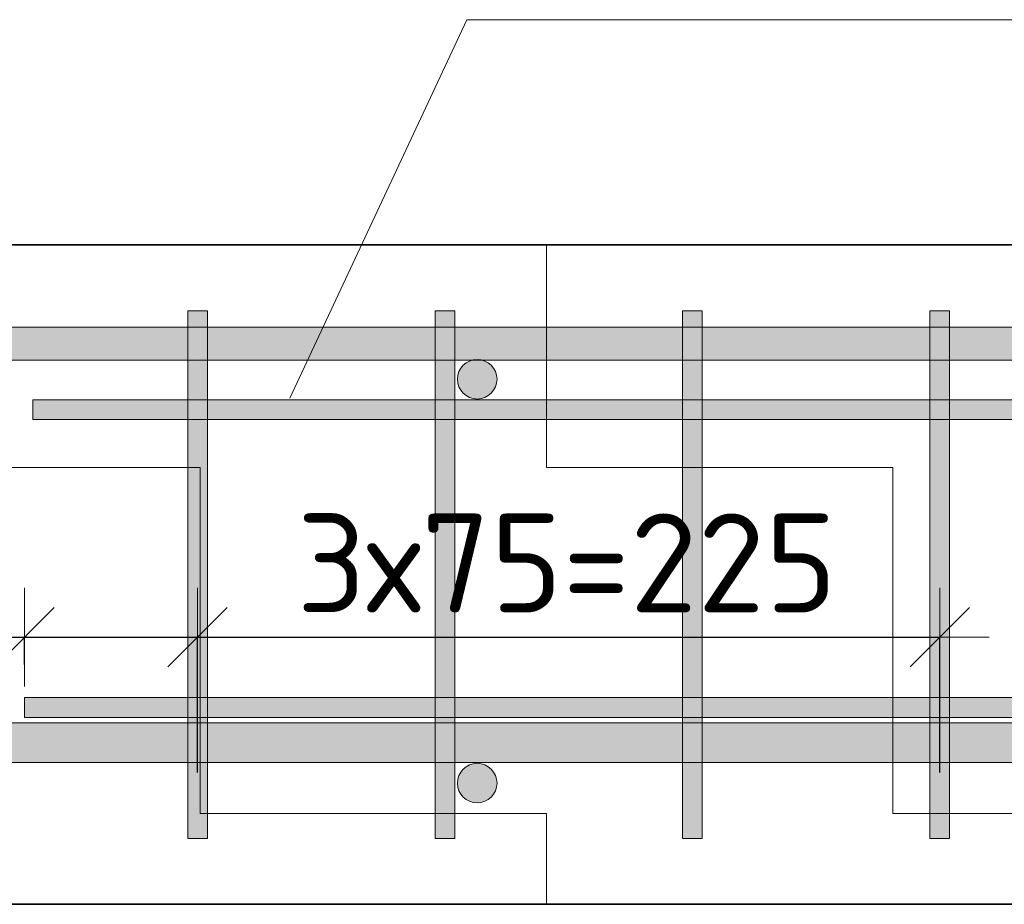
# Model space of a CAD drawing. Header units: metres. Extents: x -38 to 107, y -15 to 21.
# Tile 77 of 254: x 76.91 to 77.209, y 3.228 to 3.496. Entities that reach past the tile are written whole.
import ezdxf

# ---------------------------------------------------------------- set-up
doc = ezdxf.new("R2010")
doc.units = ezdxf.units.M
doc.header["$PDMODE"] = 65
for name, color, linetype, lineweight in [('XR$3$Размерная линия (1)', 7, 'Continuous', 13), ('XR$4$Размерная линия (1)', 7, 'Continuous', 13), ('XR$6$Размерная линия (1)', 7, 'Continuous', 13)]:
    doc.layers.add(name, color=color, linetype=linetype, lineweight=lineweight)
doc.styles.add('ISOCPEUR', font='txt')
doc.dimstyles.new('DIMSTYLE_23', dxfattribs={"dimtxt": 0.03, "dimasz": 0.03, "dimexe": 0, "dimexo": 0, "dimgap": 0.015, "dimtad": 2, "dimdec": 0, "dimlfac": 1000, "dimrnd": 5, "dimzin": 12, "dimdsep": 46, "dimtxsty": 'ISOCPEUR', "dimblk1": 'ALL_ML_STRICH', "dimblk2": 'ALL_ML_STRICH', "dimsah": 1, "dimcen": 0, "dimclrd": 7, "dimclre": 256, "dimclrt": 7, "dimadec": 0, "dimazin": 0, "dimtfac": 1, "dimtdec": 0, "dimtix": 1, "dimtmove": 2, "dimatfit": 3, "dimfxl": 0, "dimtvp": 1.2, "dimtzin": 0, "dimlwd": 0, "dimlwe": -3, "dimarcsym": 0})
doc.dimstyles.new('DIMSTYLE_24', dxfattribs={"dimtxt": 0.03, "dimasz": 0.03, "dimexe": 0, "dimexo": 0, "dimgap": 0.015, "dimtad": 2, "dimdec": 0, "dimlfac": 1000, "dimrnd": 5, "dimzin": 12, "dimdsep": 46, "dimtxsty": 'ISOCPEUR', "dimblk1": 'ALL_ML_STRICH', "dimblk2": 'ALL_ML_STRICH', "dimsah": 1, "dimcen": 0, "dimclrd": 7, "dimclre": 256, "dimclrt": 7, "dimadec": 0, "dimazin": 0, "dimtfac": 1, "dimtdec": 0, "dimtix": 1, "dimtmove": 2, "dimatfit": 3, "dimfxl": 0, "dimtzin": 0, "dimlwd": 0, "dimlwe": -3, "dimarcsym": 0})
pattern_1 = [(0, (0.21, 0.21), (0.105, 0.105), [0.105, -0.105]), (90, (0.21, 0.21), (-0.105, 0.105), [0.105, -0.105])]

# ---------------------------------------------------------------- blocks, each defined once
blk = doc.blocks.new('СЛОЖНЫЙ_ОБЪЕКТ_30')
at = {"linetype": 'Continuous', "lineweight": 13, "transparency": 33554687}
blk.add_hatch(color=7, dxfattribs=at).paths.add_polyline_path([(77.27536, 3.27059), (76.82986, 3.27059), (76.82986, 3.28259), (77.27536, 3.28259)], flags=16)
at = {"color": 7, "linetype": 'Continuous', "lineweight": 13, "transparency": 33554687}
blk.add_lwpolyline([(77.27536, 3.27059), (76.82986, 3.27059), (76.82986, 3.28259), (77.27536, 3.28259), (77.27536, 3.27059)], close=True, dxfattribs=at)
blk = doc.blocks.new('СЛОЖНЫЙ_ОБЪЕКТ_31')
at = {"linetype": 'Continuous', "lineweight": 13, "transparency": 33554687}
blk.add_hatch(color=7, dxfattribs=at).paths.add_polyline_path([(77.27536, 3.39259), (76.82986, 3.39259), (76.82986, 3.40259), (77.27536, 3.40259)], flags=16)
at = {"color": 7, "linetype": 'Continuous', "lineweight": 13, "transparency": 33554687}
blk.add_lwpolyline([(77.27536, 3.39259), (76.82986, 3.39259), (76.82986, 3.40259), (77.27536, 3.40259), (77.27536, 3.39259)], close=True, dxfattribs=at)
blk = doc.blocks.new('СЛОЖНЫЙ_ОБЪЕКТ_32')
at = {"linetype": 'Continuous', "lineweight": 13, "true_color": 0xababab, "transparency": 33554687}
blk.add_hatch(color=253, dxfattribs=at).paths.add_polyline_path([(76.9613, 3.24759), (76.9613, 3.40759), (76.9673, 3.40759), (76.9673, 3.24759)], flags=16)
at = {"color": 7, "linetype": 'Continuous', "lineweight": 13, "transparency": 33554687}
blk.add_lwpolyline([(76.9613, 3.24759), (76.9613, 3.40759), (76.9673, 3.40759), (76.9673, 3.24759), (76.9613, 3.24759)], close=True, dxfattribs=at)
blk = doc.blocks.new('СЛОЖНЫЙ_ОБЪЕКТ_33')
at = {"linetype": 'Continuous', "lineweight": 13, "true_color": 0xababab, "transparency": 33554687}
blk.add_hatch(color=253, dxfattribs=at).paths.add_polyline_path([(77.0363, 3.24759), (77.0363, 3.40759), (77.0423, 3.40759), (77.0423, 3.24759)], flags=16)
at = {"color": 7, "linetype": 'Continuous', "lineweight": 13, "transparency": 33554687}
blk.add_lwpolyline([(77.0363, 3.24759), (77.0363, 3.40759), (77.0423, 3.40759), (77.0423, 3.24759), (77.0363, 3.24759)], close=True, dxfattribs=at)
blk = doc.blocks.new('СЛОЖНЫЙ_ОБЪЕКТ_34')
at = {"linetype": 'Continuous', "lineweight": 13, "true_color": 0xababab, "transparency": 33554687}
blk.add_hatch(color=253, dxfattribs=at).paths.add_polyline_path([(77.1113, 3.24759), (77.1113, 3.40759), (77.1173, 3.40759), (77.1173, 3.24759)], flags=16)
at = {"color": 7, "linetype": 'Continuous', "lineweight": 13, "transparency": 33554687}
blk.add_lwpolyline([(77.1113, 3.24759), (77.1113, 3.40759), (77.1173, 3.40759), (77.1173, 3.24759), (77.1113, 3.24759)], close=True, dxfattribs=at)
blk = doc.blocks.new('СЛОЖНЫЙ_ОБЪЕКТ_35')
at = {"linetype": 'Continuous', "lineweight": 13, "true_color": 0xababab, "transparency": 33554687}
blk.add_hatch(color=253, dxfattribs=at).paths.add_polyline_path([(77.1863, 3.24759), (77.1863, 3.40759), (77.1923, 3.40759), (77.1923, 3.24759)], flags=16)
at = {"color": 7, "linetype": 'Continuous', "lineweight": 13, "transparency": 33554687}
blk.add_lwpolyline([(77.1863, 3.24759), (77.1863, 3.40759), (77.1923, 3.40759), (77.1923, 3.24759), (77.1863, 3.24759)], close=True, dxfattribs=at)
blk = doc.blocks.new('СЛОЖНЫЙ_ОБЪЕКТ_36')
at = {"linetype": 'Continuous', "lineweight": 13, "true_color": 0xababab, "transparency": 33554687}
blk.add_hatch(color=253, dxfattribs=at).paths.add_polyline_path([(77.2393, 3.38059), (76.9143, 3.38059), (76.9143, 3.37459), (77.2393, 3.37459)])
at = {"color": 7, "linetype": 'Continuous', "lineweight": 13, "transparency": 33554687}
blk.add_lwpolyline([(77.2393, 3.38059), (76.9143, 3.38059), (76.9143, 3.37459), (77.2393, 3.37459), (77.2393, 3.38059)], close=True, dxfattribs=at)
blk = doc.blocks.new('СЛОЖНЫЙ_ОБЪЕКТ_37')
at = {"linetype": 'Continuous', "lineweight": 13, "true_color": 0xababab, "transparency": 33554687}
blk.add_hatch(color=253, dxfattribs=at).paths.add_polyline_path([(77.23686, 3.29029), (76.91186, 3.29029), (76.91186, 3.28429), (77.23686, 3.28429)])
at = {"color": 7, "linetype": 'Continuous', "lineweight": 13, "transparency": 33554687}
blk.add_lwpolyline([(77.23686, 3.29029), (76.91186, 3.29029), (76.91186, 3.28429), (77.23686, 3.28429), (77.23686, 3.29029)], close=True, dxfattribs=at)
blk = doc.blocks.new('ALL_ML_STRICH')
at = {"color": 0, "linetype": 'ByBlock', "lineweight": -2}
for p, q in [((0, -0.5), (0, 0.5)), ((-0.3, -0.3), (0.3, 0.3)), ((-1, 0), (0.5, 0))]:
    blk.add_line(p, q, dxfattribs=at)
blk = doc.blocks.new('*D189')
at = {"layer": 'DEFPOINTS', "color": 7, "linetype": 'Continuous', "lineweight": 13, "transparency": 33554687}
for p in [(76.89186, 3.30861), (76.91186, 3.28029), (76.89186, 3.22759)]:
    blk.add_point(p, dxfattribs=at)
at = {"layer": 'XR$3$Размерная линия (1)', "color": 9, "linetype": 'Continuous', "lineweight": -2, "true_color": 0xc7c7c7, "transparency": 33554687}
for p, q in [((76.89186, 3.24759), (76.89186, 3.30861)), ((76.91186, 3.30029), (76.91186, 3.30861))]:
    blk.add_line(p, q, dxfattribs=at)
at = {"layer": 'XR$3$Размерная линия (1)', "color": 7, "linetype": 'Continuous', "lineweight": -2, "transparency": 33554687}
blk.add_line((76.89186, 3.30861), (76.91186, 3.30861), dxfattribs=at)
at = {"layer": 'XR$3$Размерная линия (1)', "color": 7, "linetype": 'Continuous', "lineweight": 13, "transparency": 33554687, "xscale": 0.03, "yscale": 0.03, "zscale": 0.03, "rotation": 180}
blk.add_blockref('ALL_ML_STRICH', (76.89186, 3.30861), dxfattribs=at)
at = {"layer": 'XR$3$Размерная линия (1)', "color": 7, "linetype": 'Continuous', "lineweight": 13, "transparency": 33554687, "xscale": 0.03, "yscale": 0.03, "zscale": 0.03}
blk.add_blockref('ALL_ML_STRICH', (76.91186, 3.30861), dxfattribs=at)
at = {"layer": 'XR$3$Размерная линия (1)', "color": 7, "linetype": 'Continuous', "lineweight": 13, "transparency": 33554687, "insert": (76.85189, 3.33123), "char_height": 0.03, "width": 0.06, "attachment_point": 5, "style": 'ISOCPEUR'}
blk.add_mtext('\\A1;{20}', dxfattribs=at)
blk = doc.blocks.new('*D190')
at = {"layer": 'DEFPOINTS', "color": 7, "linetype": 'Continuous', "lineweight": 13, "transparency": 33554687}
for p in [(76.91186, 3.30861), (76.91186, 3.28029), (76.9643, 3.24759)]:
    blk.add_point(p, dxfattribs=at)
at = {"layer": 'XR$3$Размерная линия (1)', "color": 9, "linetype": 'Continuous', "lineweight": -2, "true_color": 0xc7c7c7, "transparency": 33554687}
for p, q in [((76.91186, 3.30029), (76.91186, 3.30861)), ((76.9643, 3.26759), (76.9643, 3.30861))]:
    blk.add_line(p, q, dxfattribs=at)
at = {"layer": 'XR$3$Размерная линия (1)', "color": 7, "linetype": 'Continuous', "lineweight": -2, "transparency": 33554687}
blk.add_line((76.91186, 3.30861), (76.9643, 3.30861), dxfattribs=at)
at = {"layer": 'XR$3$Размерная линия (1)', "color": 7, "linetype": 'Continuous', "lineweight": 13, "transparency": 33554687, "xscale": 0.03, "yscale": 0.03, "zscale": 0.03, "rotation": 180}
blk.add_blockref('ALL_ML_STRICH', (76.91186, 3.30861), dxfattribs=at)
at = {"layer": 'XR$3$Размерная линия (1)', "color": 7, "linetype": 'Continuous', "lineweight": 13, "transparency": 33554687, "xscale": 0.03, "yscale": 0.03, "zscale": 0.03}
blk.add_blockref('ALL_ML_STRICH', (76.9643, 3.30861), dxfattribs=at)
at = {"layer": 'XR$3$Размерная линия (1)', "color": 7, "linetype": 'Continuous', "lineweight": 13, "transparency": 33554687, "insert": (76.88172, 3.37766), "char_height": 0.03, "width": 0.06, "attachment_point": 5, "style": 'ISOCPEUR'}
blk.add_mtext('\\A1;{50}', dxfattribs=at)
blk = doc.blocks.new('*D191')
at = {"layer": 'DEFPOINTS', "color": 7, "linetype": 'Continuous', "lineweight": 13, "transparency": 33554687}
for p in [(76.9643, 3.30861), (76.9643, 3.24759), (77.1893, 3.24759)]:
    blk.add_point(p, dxfattribs=at)
at = {"layer": 'XR$3$Размерная линия (1)', "color": 9, "linetype": 'Continuous', "lineweight": -2, "true_color": 0xc7c7c7, "transparency": 33554687}
for p, q in [((76.9643, 3.26759), (76.9643, 3.30861)), ((77.1893, 3.26759), (77.1893, 3.30861))]:
    blk.add_line(p, q, dxfattribs=at)
at = {"layer": 'XR$3$Размерная линия (1)', "color": 7, "linetype": 'Continuous', "lineweight": -2, "transparency": 33554687}
blk.add_line((76.9643, 3.30861), (77.1893, 3.30861), dxfattribs=at)
at = {"layer": 'XR$3$Размерная линия (1)', "color": 7, "linetype": 'Continuous', "lineweight": 13, "transparency": 33554687, "xscale": 0.03, "yscale": 0.03, "zscale": 0.03, "rotation": 180}
blk.add_blockref('ALL_ML_STRICH', (76.9643, 3.30861), dxfattribs=at)
at = {"layer": 'XR$3$Размерная линия (1)', "color": 7, "linetype": 'Continuous', "lineweight": 13, "transparency": 33554687, "xscale": 0.03, "yscale": 0.03, "zscale": 0.03}
blk.add_blockref('ALL_ML_STRICH', (77.1893, 3.30861), dxfattribs=at)
at = {"layer": 'XR$3$Размерная линия (1)', "color": 7, "linetype": 'Continuous', "lineweight": 13, "transparency": 33554687, "insert": (76.9943, 3.34611), "char_height": 0.03, "width": 0.0015, "attachment_point": 1, "line_spacing_factor": 0.60241, "style": 'ISOCPEUR'}
blk.add_mtext('3х75=225', dxfattribs=at)
blk = doc.blocks.new('СЛОЖНЫЙ_ОБЪЕКТ_71')
at = {"linetype": 'Continuous', "lineweight": 13, "transparency": 33554687}
blk.add_hatch(color=7, dxfattribs=at).paths.add_polyline_path([(77.27536, 3.27059), (76.82986, 3.27059), (76.82986, 3.28259), (77.27536, 3.28259)], flags=16)
at = {"color": 7, "linetype": 'Continuous', "lineweight": 13, "transparency": 33554687}
blk.add_lwpolyline([(77.27536, 3.27059), (76.82986, 3.27059), (76.82986, 3.28259), (77.27536, 3.28259), (77.27536, 3.27059)], close=True, dxfattribs=at)
blk = doc.blocks.new('СЛОЖНЫЙ_ОБЪЕКТ_72')
at = {"linetype": 'Continuous', "lineweight": 13, "transparency": 33554687}
blk.add_hatch(color=7, dxfattribs=at).paths.add_polyline_path([(77.27536, 3.39259), (76.82986, 3.39259), (76.82986, 3.40259), (77.27536, 3.40259)], flags=16)
at = {"color": 7, "linetype": 'Continuous', "lineweight": 13, "transparency": 33554687}
blk.add_lwpolyline([(77.27536, 3.39259), (76.82986, 3.39259), (76.82986, 3.40259), (77.27536, 3.40259), (77.27536, 3.39259)], close=True, dxfattribs=at)
blk = doc.blocks.new('СЛОЖНЫЙ_ОБЪЕКТ_73')
at = {"linetype": 'Continuous', "lineweight": 13, "true_color": 0xababab, "transparency": 33554687}
blk.add_hatch(color=253, dxfattribs=at).paths.add_polyline_path([(76.9613, 3.24759), (76.9613, 3.40759), (76.9673, 3.40759), (76.9673, 3.24759)], flags=16)
at = {"color": 7, "linetype": 'Continuous', "lineweight": 13, "transparency": 33554687}
blk.add_lwpolyline([(76.9613, 3.24759), (76.9613, 3.40759), (76.9673, 3.40759), (76.9673, 3.24759), (76.9613, 3.24759)], close=True, dxfattribs=at)
blk = doc.blocks.new('СЛОЖНЫЙ_ОБЪЕКТ_74')
at = {"linetype": 'Continuous', "lineweight": 13, "true_color": 0xababab, "transparency": 33554687}
blk.add_hatch(color=253, dxfattribs=at).paths.add_polyline_path([(77.0363, 3.24759), (77.0363, 3.40759), (77.0423, 3.40759), (77.0423, 3.24759)], flags=16)
at = {"color": 7, "linetype": 'Continuous', "lineweight": 13, "transparency": 33554687}
blk.add_lwpolyline([(77.0363, 3.24759), (77.0363, 3.40759), (77.0423, 3.40759), (77.0423, 3.24759), (77.0363, 3.24759)], close=True, dxfattribs=at)
blk = doc.blocks.new('СЛОЖНЫЙ_ОБЪЕКТ_75')
at = {"linetype": 'Continuous', "lineweight": 13, "true_color": 0xababab, "transparency": 33554687}
blk.add_hatch(color=253, dxfattribs=at).paths.add_polyline_path([(77.1113, 3.24759), (77.1113, 3.40759), (77.1173, 3.40759), (77.1173, 3.24759)], flags=16)
at = {"color": 7, "linetype": 'Continuous', "lineweight": 13, "transparency": 33554687}
blk.add_lwpolyline([(77.1113, 3.24759), (77.1113, 3.40759), (77.1173, 3.40759), (77.1173, 3.24759), (77.1113, 3.24759)], close=True, dxfattribs=at)
blk = doc.blocks.new('СЛОЖНЫЙ_ОБЪЕКТ_76')
at = {"linetype": 'Continuous', "lineweight": 13, "true_color": 0xababab, "transparency": 33554687}
blk.add_hatch(color=253, dxfattribs=at).paths.add_polyline_path([(77.1863, 3.24759), (77.1863, 3.40759), (77.1923, 3.40759), (77.1923, 3.24759)], flags=16)
at = {"color": 7, "linetype": 'Continuous', "lineweight": 13, "transparency": 33554687}
blk.add_lwpolyline([(77.1863, 3.24759), (77.1863, 3.40759), (77.1923, 3.40759), (77.1923, 3.24759), (77.1863, 3.24759)], close=True, dxfattribs=at)
blk = doc.blocks.new('СЛОЖНЫЙ_ОБЪЕКТ_77')
at = {"linetype": 'Continuous', "lineweight": 13, "true_color": 0xababab, "transparency": 33554687}
blk.add_hatch(color=253, dxfattribs=at).paths.add_polyline_path([(77.2393, 3.38059), (76.9143, 3.38059), (76.9143, 3.37459), (77.2393, 3.37459)])
at = {"color": 7, "linetype": 'Continuous', "lineweight": 13, "transparency": 33554687}
blk.add_lwpolyline([(77.2393, 3.38059), (76.9143, 3.38059), (76.9143, 3.37459), (77.2393, 3.37459), (77.2393, 3.38059)], close=True, dxfattribs=at)
blk = doc.blocks.new('СЛОЖНЫЙ_ОБЪЕКТ_78')
at = {"linetype": 'Continuous', "lineweight": 13, "true_color": 0xababab, "transparency": 33554687}
blk.add_hatch(color=253, dxfattribs=at).paths.add_polyline_path([(77.23686, 3.29029), (76.91186, 3.29029), (76.91186, 3.28429), (77.23686, 3.28429)])
at = {"color": 7, "linetype": 'Continuous', "lineweight": 13, "transparency": 33554687}
blk.add_lwpolyline([(77.23686, 3.29029), (76.91186, 3.29029), (76.91186, 3.28429), (77.23686, 3.28429), (77.23686, 3.29029)], close=True, dxfattribs=at)
blk = doc.blocks.new('*D554')
at = {"layer": 'DEFPOINTS', "color": 7, "linetype": 'Continuous', "lineweight": 13, "transparency": 33554687}
for p in [(76.89186, 3.30861), (76.91186, 3.28029), (76.89186, 3.22759)]:
    blk.add_point(p, dxfattribs=at)
at = {"layer": 'XR$4$Размерная линия (1)', "color": 9, "linetype": 'Continuous', "lineweight": -2, "true_color": 0xc7c7c7, "transparency": 33554687}
for p, q in [((76.89186, 3.24759), (76.89186, 3.30861)), ((76.91186, 3.30029), (76.91186, 3.30861))]:
    blk.add_line(p, q, dxfattribs=at)
at = {"layer": 'XR$4$Размерная линия (1)', "color": 7, "linetype": 'Continuous', "lineweight": -2, "transparency": 33554687}
blk.add_line((76.89186, 3.30861), (76.91186, 3.30861), dxfattribs=at)
at = {"layer": 'XR$4$Размерная линия (1)', "color": 7, "linetype": 'Continuous', "lineweight": 13, "transparency": 33554687, "xscale": 0.03, "yscale": 0.03, "zscale": 0.03, "rotation": 180}
blk.add_blockref('ALL_ML_STRICH', (76.89186, 3.30861), dxfattribs=at)
at = {"layer": 'XR$4$Размерная линия (1)', "color": 7, "linetype": 'Continuous', "lineweight": 13, "transparency": 33554687, "xscale": 0.03, "yscale": 0.03, "zscale": 0.03}
blk.add_blockref('ALL_ML_STRICH', (76.91186, 3.30861), dxfattribs=at)
at = {"layer": 'XR$4$Размерная линия (1)', "color": 7, "linetype": 'Continuous', "lineweight": 13, "transparency": 33554687, "insert": (76.85189, 3.33123), "char_height": 0.03, "width": 0.06, "attachment_point": 5, "style": 'ISOCPEUR'}
blk.add_mtext('\\A1;{20}', dxfattribs=at)
blk = doc.blocks.new('*D555')
at = {"layer": 'DEFPOINTS', "color": 7, "linetype": 'Continuous', "lineweight": 13, "transparency": 33554687}
for p in [(76.91186, 3.30861), (76.91186, 3.28029), (76.9643, 3.24759)]:
    blk.add_point(p, dxfattribs=at)
at = {"layer": 'XR$4$Размерная линия (1)', "color": 9, "linetype": 'Continuous', "lineweight": -2, "true_color": 0xc7c7c7, "transparency": 33554687}
for p, q in [((76.91186, 3.30029), (76.91186, 3.30861)), ((76.9643, 3.26759), (76.9643, 3.30861))]:
    blk.add_line(p, q, dxfattribs=at)
at = {"layer": 'XR$4$Размерная линия (1)', "color": 7, "linetype": 'Continuous', "lineweight": -2, "transparency": 33554687}
blk.add_line((76.91186, 3.30861), (76.9643, 3.30861), dxfattribs=at)
at = {"layer": 'XR$4$Размерная линия (1)', "color": 7, "linetype": 'Continuous', "lineweight": 13, "transparency": 33554687, "xscale": 0.03, "yscale": 0.03, "zscale": 0.03, "rotation": 180}
blk.add_blockref('ALL_ML_STRICH', (76.91186, 3.30861), dxfattribs=at)
at = {"layer": 'XR$4$Размерная линия (1)', "color": 7, "linetype": 'Continuous', "lineweight": 13, "transparency": 33554687, "xscale": 0.03, "yscale": 0.03, "zscale": 0.03}
blk.add_blockref('ALL_ML_STRICH', (76.9643, 3.30861), dxfattribs=at)
at = {"layer": 'XR$4$Размерная линия (1)', "color": 7, "linetype": 'Continuous', "lineweight": 13, "transparency": 33554687, "insert": (76.88172, 3.37766), "char_height": 0.03, "width": 0.06, "attachment_point": 5, "style": 'ISOCPEUR'}
blk.add_mtext('\\A1;{50}', dxfattribs=at)
blk = doc.blocks.new('*D556')
at = {"layer": 'DEFPOINTS', "color": 7, "linetype": 'Continuous', "lineweight": 13, "transparency": 33554687}
for p in [(76.9643, 3.30861), (76.9643, 3.24759), (77.1893, 3.24759)]:
    blk.add_point(p, dxfattribs=at)
at = {"layer": 'XR$4$Размерная линия (1)', "color": 9, "linetype": 'Continuous', "lineweight": -2, "true_color": 0xc7c7c7, "transparency": 33554687}
for p, q in [((76.9643, 3.26759), (76.9643, 3.30861)), ((77.1893, 3.26759), (77.1893, 3.30861))]:
    blk.add_line(p, q, dxfattribs=at)
at = {"layer": 'XR$4$Размерная линия (1)', "color": 7, "linetype": 'Continuous', "lineweight": -2, "transparency": 33554687}
blk.add_line((76.9643, 3.30861), (77.1893, 3.30861), dxfattribs=at)
at = {"layer": 'XR$4$Размерная линия (1)', "color": 7, "linetype": 'Continuous', "lineweight": 13, "transparency": 33554687, "xscale": 0.03, "yscale": 0.03, "zscale": 0.03, "rotation": 180}
blk.add_blockref('ALL_ML_STRICH', (76.9643, 3.30861), dxfattribs=at)
at = {"layer": 'XR$4$Размерная линия (1)', "color": 7, "linetype": 'Continuous', "lineweight": 13, "transparency": 33554687, "xscale": 0.03, "yscale": 0.03, "zscale": 0.03}
blk.add_blockref('ALL_ML_STRICH', (77.1893, 3.30861), dxfattribs=at)
at = {"layer": 'XR$4$Размерная линия (1)', "color": 7, "linetype": 'Continuous', "lineweight": 13, "transparency": 33554687, "insert": (76.9943, 3.34611), "char_height": 0.03, "width": 0.0015, "attachment_point": 1, "line_spacing_factor": 0.60241, "style": 'ISOCPEUR'}
blk.add_mtext('3х75=225', dxfattribs=at)
blk = doc.blocks.new('СЛОЖНЫЙ_ОБЪЕКТ_106')
at = {"linetype": 'Continuous', "lineweight": 13, "transparency": 33554687}
blk.add_hatch(color=7, dxfattribs=at).paths.add_polyline_path([(77.27536, 3.27059), (76.82986, 3.27059), (76.82986, 3.28259), (77.27536, 3.28259)], flags=16)
at = {"color": 7, "linetype": 'Continuous', "lineweight": 13, "transparency": 33554687}
blk.add_lwpolyline([(77.27536, 3.27059), (76.82986, 3.27059), (76.82986, 3.28259), (77.27536, 3.28259), (77.27536, 3.27059)], close=True, dxfattribs=at)
blk = doc.blocks.new('СЛОЖНЫЙ_ОБЪЕКТ_107')
at = {"linetype": 'Continuous', "lineweight": 13, "transparency": 33554687}
blk.add_hatch(color=7, dxfattribs=at).paths.add_polyline_path([(77.27536, 3.39259), (76.82986, 3.39259), (76.82986, 3.40259), (77.27536, 3.40259)], flags=16)
at = {"color": 7, "linetype": 'Continuous', "lineweight": 13, "transparency": 33554687}
blk.add_lwpolyline([(77.27536, 3.39259), (76.82986, 3.39259), (76.82986, 3.40259), (77.27536, 3.40259), (77.27536, 3.39259)], close=True, dxfattribs=at)
blk = doc.blocks.new('СЛОЖНЫЙ_ОБЪЕКТ_108')
at = {"linetype": 'Continuous', "lineweight": 13, "true_color": 0xababab, "transparency": 33554687}
blk.add_hatch(color=253, dxfattribs=at).paths.add_polyline_path([(76.9613, 3.24759), (76.9613, 3.40759), (76.9673, 3.40759), (76.9673, 3.24759)], flags=16)
at = {"color": 7, "linetype": 'Continuous', "lineweight": 13, "transparency": 33554687}
blk.add_lwpolyline([(76.9613, 3.24759), (76.9613, 3.40759), (76.9673, 3.40759), (76.9673, 3.24759), (76.9613, 3.24759)], close=True, dxfattribs=at)
blk = doc.blocks.new('СЛОЖНЫЙ_ОБЪЕКТ_109')
at = {"linetype": 'Continuous', "lineweight": 13, "true_color": 0xababab, "transparency": 33554687}
blk.add_hatch(color=253, dxfattribs=at).paths.add_polyline_path([(77.0363, 3.24759), (77.0363, 3.40759), (77.0423, 3.40759), (77.0423, 3.24759)], flags=16)
at = {"color": 7, "linetype": 'Continuous', "lineweight": 13, "transparency": 33554687}
blk.add_lwpolyline([(77.0363, 3.24759), (77.0363, 3.40759), (77.0423, 3.40759), (77.0423, 3.24759), (77.0363, 3.24759)], close=True, dxfattribs=at)
blk = doc.blocks.new('СЛОЖНЫЙ_ОБЪЕКТ_110')
at = {"linetype": 'Continuous', "lineweight": 13, "true_color": 0xababab, "transparency": 33554687}
blk.add_hatch(color=253, dxfattribs=at).paths.add_polyline_path([(77.1113, 3.24759), (77.1113, 3.40759), (77.1173, 3.40759), (77.1173, 3.24759)], flags=16)
at = {"color": 7, "linetype": 'Continuous', "lineweight": 13, "transparency": 33554687}
blk.add_lwpolyline([(77.1113, 3.24759), (77.1113, 3.40759), (77.1173, 3.40759), (77.1173, 3.24759), (77.1113, 3.24759)], close=True, dxfattribs=at)
blk = doc.blocks.new('СЛОЖНЫЙ_ОБЪЕКТ_111')
at = {"linetype": 'Continuous', "lineweight": 13, "true_color": 0xababab, "transparency": 33554687}
blk.add_hatch(color=253, dxfattribs=at).paths.add_polyline_path([(77.1863, 3.24759), (77.1863, 3.40759), (77.1923, 3.40759), (77.1923, 3.24759)], flags=16)
at = {"color": 7, "linetype": 'Continuous', "lineweight": 13, "transparency": 33554687}
blk.add_lwpolyline([(77.1863, 3.24759), (77.1863, 3.40759), (77.1923, 3.40759), (77.1923, 3.24759), (77.1863, 3.24759)], close=True, dxfattribs=at)
blk = doc.blocks.new('СЛОЖНЫЙ_ОБЪЕКТ_112')
at = {"linetype": 'Continuous', "lineweight": 13, "true_color": 0xababab, "transparency": 33554687}
blk.add_hatch(color=253, dxfattribs=at).paths.add_polyline_path([(77.2393, 3.38059), (76.9143, 3.38059), (76.9143, 3.37459), (77.2393, 3.37459)])
at = {"color": 7, "linetype": 'Continuous', "lineweight": 13, "transparency": 33554687}
blk.add_lwpolyline([(77.2393, 3.38059), (76.9143, 3.38059), (76.9143, 3.37459), (77.2393, 3.37459), (77.2393, 3.38059)], close=True, dxfattribs=at)
blk = doc.blocks.new('СЛОЖНЫЙ_ОБЪЕКТ_113')
at = {"linetype": 'Continuous', "lineweight": 13, "true_color": 0xababab, "transparency": 33554687}
blk.add_hatch(color=253, dxfattribs=at).paths.add_polyline_path([(77.23686, 3.29029), (76.91186, 3.29029), (76.91186, 3.28429), (77.23686, 3.28429)])
at = {"color": 7, "linetype": 'Continuous', "lineweight": 13, "transparency": 33554687}
blk.add_lwpolyline([(77.23686, 3.29029), (76.91186, 3.29029), (76.91186, 3.28429), (77.23686, 3.28429), (77.23686, 3.29029)], close=True, dxfattribs=at)
blk = doc.blocks.new('*D1165')
at = {"layer": 'DEFPOINTS', "color": 7, "linetype": 'Continuous', "lineweight": 13, "transparency": 33554687}
for p in [(76.89186, 3.30861), (76.91186, 3.28029), (76.89186, 3.22759)]:
    blk.add_point(p, dxfattribs=at)
at = {"layer": 'XR$6$Размерная линия (1)', "color": 9, "linetype": 'Continuous', "lineweight": -2, "true_color": 0xc7c7c7, "transparency": 33554687}
for p, q in [((76.89186, 3.24759), (76.89186, 3.30861)), ((76.91186, 3.30029), (76.91186, 3.30861))]:
    blk.add_line(p, q, dxfattribs=at)
at = {"layer": 'XR$6$Размерная линия (1)', "color": 7, "linetype": 'Continuous', "lineweight": -2, "transparency": 33554687}
blk.add_line((76.89186, 3.30861), (76.91186, 3.30861), dxfattribs=at)
at = {"layer": 'XR$6$Размерная линия (1)', "color": 7, "linetype": 'Continuous', "lineweight": 13, "transparency": 33554687, "xscale": 0.03, "yscale": 0.03, "zscale": 0.03, "rotation": 180}
blk.add_blockref('ALL_ML_STRICH', (76.89186, 3.30861), dxfattribs=at)
at = {"layer": 'XR$6$Размерная линия (1)', "color": 7, "linetype": 'Continuous', "lineweight": 13, "transparency": 33554687, "xscale": 0.03, "yscale": 0.03, "zscale": 0.03}
blk.add_blockref('ALL_ML_STRICH', (76.91186, 3.30861), dxfattribs=at)
at = {"layer": 'XR$6$Размерная линия (1)', "color": 7, "linetype": 'Continuous', "lineweight": 13, "transparency": 33554687, "insert": (76.85189, 3.33123), "char_height": 0.03, "width": 0.06, "attachment_point": 5, "style": 'ISOCPEUR'}
blk.add_mtext('\\A1;{20}', dxfattribs=at)
blk = doc.blocks.new('*D1166')
at = {"layer": 'DEFPOINTS', "color": 7, "linetype": 'Continuous', "lineweight": 13, "transparency": 33554687}
for p in [(76.91186, 3.30861), (76.91186, 3.28029), (76.9643, 3.24759)]:
    blk.add_point(p, dxfattribs=at)
at = {"layer": 'XR$6$Размерная линия (1)', "color": 9, "linetype": 'Continuous', "lineweight": -2, "true_color": 0xc7c7c7, "transparency": 33554687}
for p, q in [((76.91186, 3.30029), (76.91186, 3.30861)), ((76.9643, 3.26759), (76.9643, 3.30861))]:
    blk.add_line(p, q, dxfattribs=at)
at = {"layer": 'XR$6$Размерная линия (1)', "color": 7, "linetype": 'Continuous', "lineweight": -2, "transparency": 33554687}
blk.add_line((76.91186, 3.30861), (76.9643, 3.30861), dxfattribs=at)
at = {"layer": 'XR$6$Размерная линия (1)', "color": 7, "linetype": 'Continuous', "lineweight": 13, "transparency": 33554687, "xscale": 0.03, "yscale": 0.03, "zscale": 0.03, "rotation": 180}
blk.add_blockref('ALL_ML_STRICH', (76.91186, 3.30861), dxfattribs=at)
at = {"layer": 'XR$6$Размерная линия (1)', "color": 7, "linetype": 'Continuous', "lineweight": 13, "transparency": 33554687, "xscale": 0.03, "yscale": 0.03, "zscale": 0.03}
blk.add_blockref('ALL_ML_STRICH', (76.9643, 3.30861), dxfattribs=at)
at = {"layer": 'XR$6$Размерная линия (1)', "color": 7, "linetype": 'Continuous', "lineweight": 13, "transparency": 33554687, "insert": (76.88172, 3.37766), "char_height": 0.03, "width": 0.06, "attachment_point": 5, "style": 'ISOCPEUR'}
blk.add_mtext('\\A1;{50}', dxfattribs=at)
blk = doc.blocks.new('*D1167')
at = {"layer": 'DEFPOINTS', "color": 7, "linetype": 'Continuous', "lineweight": 13, "transparency": 33554687}
for p in [(76.9643, 3.30861), (76.9643, 3.24759), (77.1893, 3.24759)]:
    blk.add_point(p, dxfattribs=at)
at = {"layer": 'XR$6$Размерная линия (1)', "color": 9, "linetype": 'Continuous', "lineweight": -2, "true_color": 0xc7c7c7, "transparency": 33554687}
for p, q in [((76.9643, 3.26759), (76.9643, 3.30861)), ((77.1893, 3.26759), (77.1893, 3.30861))]:
    blk.add_line(p, q, dxfattribs=at)
at = {"layer": 'XR$6$Размерная линия (1)', "color": 7, "linetype": 'Continuous', "lineweight": -2, "transparency": 33554687}
blk.add_line((76.9643, 3.30861), (77.1893, 3.30861), dxfattribs=at)
at = {"layer": 'XR$6$Размерная линия (1)', "color": 7, "linetype": 'Continuous', "lineweight": 13, "transparency": 33554687, "xscale": 0.03, "yscale": 0.03, "zscale": 0.03, "rotation": 180}
blk.add_blockref('ALL_ML_STRICH', (76.9643, 3.30861), dxfattribs=at)
at = {"layer": 'XR$6$Размерная линия (1)', "color": 7, "linetype": 'Continuous', "lineweight": 13, "transparency": 33554687, "xscale": 0.03, "yscale": 0.03, "zscale": 0.03}
blk.add_blockref('ALL_ML_STRICH', (77.1893, 3.30861), dxfattribs=at)
at = {"layer": 'XR$6$Размерная линия (1)', "color": 7, "linetype": 'Continuous', "lineweight": 13, "transparency": 33554687, "insert": (76.9943, 3.34611), "char_height": 0.03, "width": 0.0015, "attachment_point": 1, "line_spacing_factor": 0.60241, "style": 'ISOCPEUR'}
blk.add_mtext('3х75=225', dxfattribs=at)

msp = doc.modelspace()

# ---------------------------------------------------------------- hatches: boundary and pattern name
at = {"linetype": 'Continuous', "lineweight": 13, "transparency": 33554687}
h = msp.add_hatch(dxfattribs=at)
h.set_pattern_fill('____', scale=0.105, style=0, pattern_type=2)
h.set_pattern_definition(pattern_1)
h.paths.add_polyline_path([(76.82986, 3.42759), (76.82986, 3.22759), (77.27536, 3.22759), (77.27536, 3.42759)], flags=0)
h = msp.add_hatch(dxfattribs=at)
h.set_pattern_fill('____', scale=0.105, style=0, pattern_type=2)
h.set_pattern_definition(pattern_1)
h.paths.add_polyline_path([(76.82986, 3.42759), (76.82986, 3.22759), (77.27536, 3.22759), (77.27536, 3.42759)], flags=0)
h = msp.add_hatch(dxfattribs=at)
h.set_pattern_fill('____', scale=0.105, style=0, pattern_type=2)
h.set_pattern_definition(pattern_1)
h.paths.add_polyline_path([(76.82986, 3.42759), (76.82986, 3.22759), (77.27536, 3.22759), (77.27536, 3.42759)], flags=0)
for points in [[(77.05041, 3.39267), (77.04774, 3.39267), (77.04534, 3.39151), (77.04367, 3.38942), (77.04308, 3.38682), (77.04367, 3.38422), (77.04534, 3.38213), (77.04774, 3.38097), (77.05041, 3.38097), (77.05282, 3.38213), (77.05449, 3.38422), (77.05508, 3.38682), (77.05449, 3.38942), (77.05282, 3.39151)], [(77.05041, 3.39267), (77.04774, 3.39267), (77.04534, 3.39151), (77.04367, 3.38942), (77.04308, 3.38682), (77.04367, 3.38422), (77.04534, 3.38213), (77.04774, 3.38097), (77.05041, 3.38097), (77.05282, 3.38213), (77.05449, 3.38422), (77.05508, 3.38682), (77.05449, 3.38942), (77.05282, 3.39151)], [(77.05041, 3.39267), (77.04774, 3.39267), (77.04534, 3.39151), (77.04367, 3.38942), (77.04308, 3.38682), (77.04367, 3.38422), (77.04534, 3.38213), (77.04774, 3.38097), (77.05041, 3.38097), (77.05282, 3.38213), (77.05449, 3.38422), (77.05508, 3.38682), (77.05449, 3.38942), (77.05282, 3.39151)], [(77.05041, 3.2702), (77.04774, 3.2702), (77.04534, 3.26904), (77.04367, 3.26695), (77.04308, 3.26435), (77.04367, 3.26174), (77.04534, 3.25966), (77.04774, 3.2585), (77.05041, 3.2585), (77.05282, 3.25966), (77.05449, 3.26174), (77.05508, 3.26435), (77.05449, 3.26695), (77.05282, 3.26904)], [(77.05041, 3.2702), (77.04774, 3.2702), (77.04534, 3.26904), (77.04367, 3.26695), (77.04308, 3.26435), (77.04367, 3.26174), (77.04534, 3.25966), (77.04774, 3.2585), (77.05041, 3.2585), (77.05282, 3.25966), (77.05449, 3.26174), (77.05508, 3.26435), (77.05449, 3.26695), (77.05282, 3.26904)], [(77.05041, 3.2702), (77.04774, 3.2702), (77.04534, 3.26904), (77.04367, 3.26695), (77.04308, 3.26435), (77.04367, 3.26174), (77.04534, 3.25966), (77.04774, 3.2585), (77.05041, 3.2585), (77.05282, 3.25966), (77.05449, 3.26174), (77.05508, 3.26435), (77.05449, 3.26695), (77.05282, 3.26904)]]:
    msp.add_hatch(color=7, dxfattribs=at).paths.add_polyline_path(points)

# ---------------------------------------------------------------- linework, layer by layer
at = {"color": 7, "linetype": 'Continuous', "lineweight": 35, "transparency": 33554687}
for p, q in [((77.27536, 3.42759), (76.89186, 3.42759)), ((77.27536, 3.42759), (76.89186, 3.42759)), ((77.27536, 3.42759), (76.89186, 3.42759)), ((76.89186, 3.22759), (77.27536, 3.22759)), ((76.89186, 3.22759), (77.27536, 3.22759)), ((76.89186, 3.22759), (77.27536, 3.22759))]:
    msp.add_line(p, q, dxfattribs=at)
at = {"color": 7, "linetype": 'Continuous', "lineweight": 13, "transparency": 33554687}
msp.add_lwpolyline([(77.31312, 3.49586), (77.04591, 3.49586), (76.9923, 3.38111)], dxfattribs=at)
msp.add_lwpolyline([(77.31312, 3.49586), (77.04591, 3.49586), (76.9923, 3.38111)], dxfattribs=at)
msp.add_lwpolyline([(77.31312, 3.49586), (77.04591, 3.49586), (76.9923, 3.38111)], dxfattribs=at)
at = {"color": 7, "linetype": 'Continuous', "lineweight": 18, "transparency": 33554687}
for centre in [(77.04908, 3.38682), (77.04908, 3.38682), (77.04908, 3.38682), (77.04908, 3.26435), (77.04908, 3.26435), (77.04908, 3.26435)]:
    msp.add_circle(centre, 0.006, dxfattribs=at)

# ---------------------------------------------------------------- block references
at = {"color": 7, "linetype": 'Continuous', "lineweight": 13, "transparency": 33554687}
for name in ['СЛОЖНЫЙ_ОБЪЕКТ_32', 'СЛОЖНЫЙ_ОБЪЕКТ_73', 'СЛОЖНЫЙ_ОБЪЕКТ_108', 'СЛОЖНЫЙ_ОБЪЕКТ_33', 'СЛОЖНЫЙ_ОБЪЕКТ_74', 'СЛОЖНЫЙ_ОБЪЕКТ_109', 'СЛОЖНЫЙ_ОБЪЕКТ_34', 'СЛОЖНЫЙ_ОБЪЕКТ_75', 'СЛОЖНЫЙ_ОБЪЕКТ_110', 'СЛОЖНЫЙ_ОБЪЕКТ_35', 'СЛОЖНЫЙ_ОБЪЕКТ_76', 'СЛОЖНЫЙ_ОБЪЕКТ_111', 'СЛОЖНЫЙ_ОБЪЕКТ_31', 'СЛОЖНЫЙ_ОБЪЕКТ_72', 'СЛОЖНЫЙ_ОБЪЕКТ_107', 'СЛОЖНЫЙ_ОБЪЕКТ_36', 'СЛОЖНЫЙ_ОБЪЕКТ_77', 'СЛОЖНЫЙ_ОБЪЕКТ_112', 'СЛОЖНЫЙ_ОБЪЕКТ_37', 'СЛОЖНЫЙ_ОБЪЕКТ_78', 'СЛОЖНЫЙ_ОБЪЕКТ_113', 'СЛОЖНЫЙ_ОБЪЕКТ_30', 'СЛОЖНЫЙ_ОБЪЕКТ_71', 'СЛОЖНЫЙ_ОБЪЕКТ_106']:
    msp.add_blockref(name, (0, 0), dxfattribs=at)

# ---------------------------------------------------------------- dimensions: what is measured, and where the dimension line sits
at = {"layer": 'XR$3$Размерная линия (1)', "color": 7, "linetype": 'Continuous', "lineweight": 13, "transparency": 33554687}
for base, p1, p2, picture, middle in [((76.9643, 3.30861), (76.91186, 3.30029), (76.9643, 3.26759), '*D190', (76.88172, 3.37766)), ((76.91186, 3.30861), (76.89186, 3.24759), (76.91186, 3.30029), '*D189', (76.85189, 3.33123))]:
    dim = msp.add_linear_dim(base=base, p1=p1, p2=p2, dimstyle='DIMSTYLE_23', override={"dimpost": '<>', "dimclrd": 7, "dimclre": 9, "dimclrt": 7, "dimlwd": 0, "dimlwe": 65533}, dxfattribs=at)
    dim.commit()
    dim.dimension.update_dxf_attribs({"geometry": picture, "text_midpoint": middle, "dimtype": 160})
dim = msp.add_linear_dim(base=(77.1893, 3.30861), p1=(76.9643, 3.26759), p2=(77.1893, 3.26759), text='3х75=225', dimstyle='DIMSTYLE_24', override={"dimpost": '<>', "dimclrd": 7, "dimclre": 9, "dimclrt": 7, "dimlwd": 0, "dimlwe": 65533}, dxfattribs=at)
dim.commit()
dim.dimension.update_dxf_attribs({"geometry": '*D191', "text_midpoint": (77.0768, 3.32361), "dimtype": 160})
at = {"layer": 'XR$4$Размерная линия (1)', "color": 7, "linetype": 'Continuous', "lineweight": 13, "transparency": 33554687}
for base, p1, p2, picture, middle in [((76.9643, 3.30861), (76.91186, 3.30029), (76.9643, 3.26759), '*D555', (76.88172, 3.37766)), ((76.91186, 3.30861), (76.89186, 3.24759), (76.91186, 3.30029), '*D554', (76.85189, 3.33123))]:
    dim = msp.add_linear_dim(base=base, p1=p1, p2=p2, dimstyle='DIMSTYLE_23', override={"dimpost": '<>', "dimclrd": 7, "dimclre": 9, "dimclrt": 7, "dimlwd": 0, "dimlwe": 65533}, dxfattribs=at)
    dim.commit()
    dim.dimension.update_dxf_attribs({"geometry": picture, "text_midpoint": middle, "dimtype": 160})
dim = msp.add_linear_dim(base=(77.1893, 3.30861), p1=(76.9643, 3.26759), p2=(77.1893, 3.26759), text='3х75=225', dimstyle='DIMSTYLE_24', override={"dimpost": '<>', "dimclrd": 7, "dimclre": 9, "dimclrt": 7, "dimlwd": 0, "dimlwe": 65533}, dxfattribs=at)
dim.commit()
dim.dimension.update_dxf_attribs({"geometry": '*D556', "text_midpoint": (77.0768, 3.32361), "dimtype": 160})
at = {"layer": 'XR$6$Размерная линия (1)', "color": 7, "linetype": 'Continuous', "lineweight": 13, "transparency": 33554687}
for base, p1, p2, picture, middle in [((76.9643, 3.30861), (76.91186, 3.30029), (76.9643, 3.26759), '*D1166', (76.88172, 3.37766)), ((76.91186, 3.30861), (76.89186, 3.24759), (76.91186, 3.30029), '*D1165', (76.85189, 3.33123))]:
    dim = msp.add_linear_dim(base=base, p1=p1, p2=p2, dimstyle='DIMSTYLE_23', override={"dimpost": '<>', "dimclrd": 7, "dimclre": 9, "dimclrt": 7, "dimlwd": 0, "dimlwe": 65533}, dxfattribs=at)
    dim.commit()
    dim.dimension.update_dxf_attribs({"geometry": picture, "text_midpoint": middle, "dimtype": 160})
dim = msp.add_linear_dim(base=(77.1893, 3.30861), p1=(76.9643, 3.26759), p2=(77.1893, 3.26759), text='3х75=225', dimstyle='DIMSTYLE_24', override={"dimpost": '<>', "dimclrd": 7, "dimclre": 9, "dimclrt": 7, "dimlwd": 0, "dimlwe": 65533}, dxfattribs=at)
dim.commit()
dim.dimension.update_dxf_attribs({"geometry": '*D1167', "text_midpoint": (77.0768, 3.32361), "dimtype": 160})

doc.saveas('drawing.dxf')
